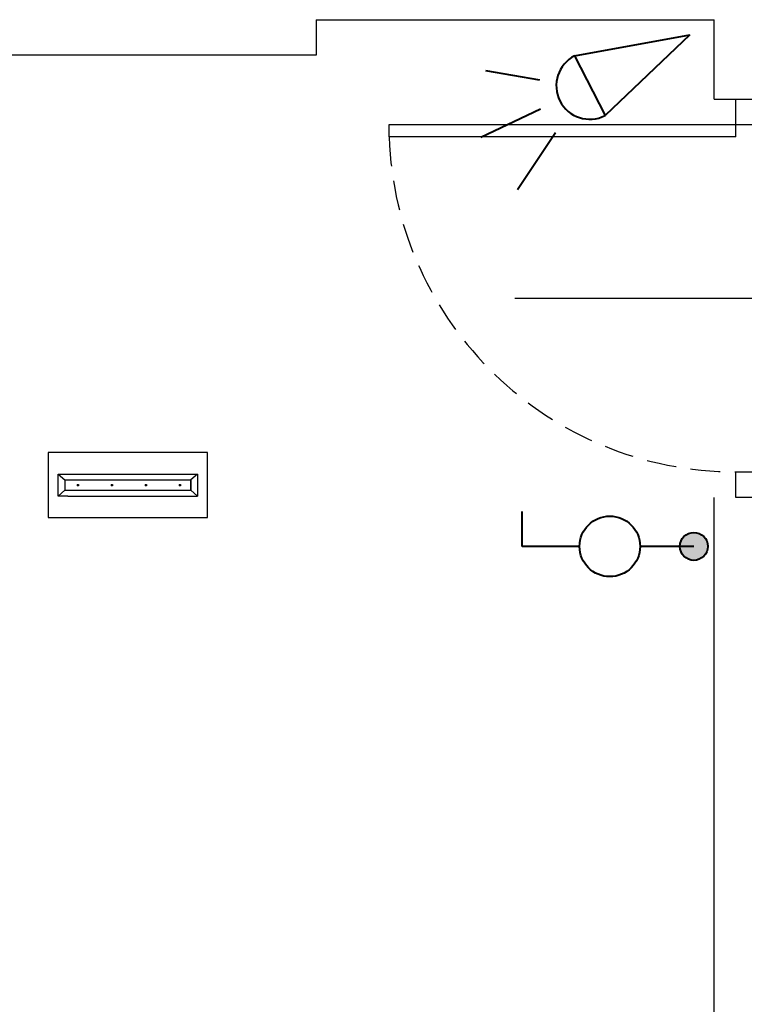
# Model space of a CAD drawing. Header units: millimetres. Extents: x -5941 to 19721, y -9230 to 6433.
# Tile 188 of 204: x 17101 to 17264, y 21 to 244. Entities that reach past the tile are written whole.
import ezdxf
from ezdxf.enums import TextEntityAlignment as Align

# ---------------------------------------------------------------- set-up
doc = ezdxf.new("R2010")
doc.units = ezdxf.units.MM
doc.linetypes.add('DASHED', pattern=[0.75, 0.5, -0.25])
for name, color, linetype in [('A_drzwi', 3, 'Continuous'), ('A_opis stolarki', 3, 'Continuous'), ('A_SC_MUROWANA_DZIAŁOWA', 42, 'Continuous')]:
    doc.layers.add(name, color=color, linetype=linetype)
doc.layers.add('AMATECH_OPRAWY AWARYJNE', color=4, linetype='Continuous', lineweight=30)
doc.layers.add('e', color=1, linetype='Continuous', lineweight=40)
doc.styles.add('dar-styl', font='arial.ttf')

# ---------------------------------------------------------------- blocks, each defined once
blk = doc.blocks.new('*U15')
at = {"color": 0}
for p, q in [((-28.55, -91.5), (-28.55, -94.5)), ((-28.55, -91.5), (59.45, -91.5)), ((59.45, -94.5), (59.45, -91.5)), ((-28.55, -94.5), (59.45, -94.5))]:
    blk.add_line(p, q, dxfattribs=at)
for points in [[(-36.55, -6.5), (-36.55, 0), (-28.55, 0), (-28.55, -6.5)], [(-36.55, -101), (-36.55, -94.5), (-28.55, -94.5), (-28.55, -101)]]:
    blk.add_lwpolyline(points, close=True, dxfattribs=at)
at = {"color": 0, "linetype": 'DASHED', "ltscale": 15}
blk.add_arc((-28.55, -94.5), 88, 1.9536, 90, dxfattribs=at)
at = {"layer": 'A_opis stolarki'}
blk.add_line((-56.09, -50.5), (27.54, -50.5), dxfattribs=at)
at = {"layer": 'A_opis stolarki', "ltscale": 0.5, "style": 'dar-styl', "text_generation_flag": 2}
blk.add_attdef('ODPORNOŚĆ_OGNIOWA', text='', height=15, rotation=85.9367, dxfattribs=at).set_placement((-55.81, -47.55), align=Align.TOP_CENTER)
at = {"layer": 'A_opis stolarki', "ltscale": 0.5, "style": 'dar-styl'}
blk.add_attdef('SYMBOL_DRZWI1', text='', height=14, dxfattribs=at).set_placement((-16.77, -50.5), align=Align.BOTTOM_CENTER)
blk.add_attdef('SYMBOL_DRZWI2', text='', height=14, dxfattribs=at).set_placement((-16.77, -53.5), align=Align.TOP_CENTER)
blk = doc.blocks.new('pozycjonowanie')
at = {"linetype": 'ByBlock'}
blk.add_hatch(color=256, dxfattribs=at).paths.add_polyline_path([(3.15, 0, 1), (-3.15, 0, 1)])
blk.add_circle((0, 0), 3.15, dxfattribs=at)
blk.add_circle((0, 0), 3.15, dxfattribs=at)
blk = doc.blocks.new('*U102')
at = {"layer": 'e', "linetype": 'ByBlock'}
for p, q in [((0, 25.83), (0, 38.79)), ((0, 38.79), (7.9, 38.79)), ((0, 0), (0, 12.15))]:
    blk.add_line(p, q, dxfattribs=at)
blk.add_circle((0, 18.99), 6.84, dxfattribs=at)
at = {"layer": 'e', "rotation": 359.9999999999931}
blk.add_blockref('pozycjonowanie', (0, 0), dxfattribs=at)
blk = doc.blocks.new('*U106')
for points in [[(3071.4, 2177.5), (3431.4, 2177.5), (3431.4, 2324.5), (3431.4, 2324.5)], [(3431.4, 2324.5), (3071.4, 2324.5)], [(3071.4, 2324.5), (3071.4, 2177.5)], [(3093.9, 2226), (3093.9, 2276)], [(3093.9, 2276), (3408.9, 2276)], [(3093.9, 2276), (3108.9, 2262.5), (3108.9, 2239.5), (3093.9, 2226)], [(3408.9, 2276), (3393.9, 2262.5), (3393.9, 2239.5), (3408.9, 2226)], [(3408.9, 2276), (3408.9, 2226)], [(3108.9, 2262.5), (3393.9, 2262.5)], [(3108.9, 2262.5), (3108.9, 2239.5)], [(3108.9, 2239.5), (3393.9, 2239.5), (3393.9, 2262.5)], [(3136.9, 2252.5), (3139.9, 2252.5), (3139.9, 2249.5), (3136.9, 2249.5)], [(3136.9, 2252.5), (3136.9, 2249.5)], [(3213.9, 2252.5), (3216.9, 2252.5), (3216.9, 2249.5), (3213.9, 2249.5)], [(3213.9, 2252.5), (3213.9, 2249.5)], [(3290.9, 2252.5), (3293.9, 2252.5), (3293.9, 2249.5), (3290.9, 2249.5)], [(3290.9, 2252.5), (3290.9, 2249.5)], [(3367.9, 2252.5), (3370.9, 2252.5), (3370.9, 2249.5), (3367.9, 2249.5)], [(3367.9, 2252.5), (3367.9, 2249.5)], [(3116.4, 2226), (3093.9, 2226)], [(3116.4, 2226), (3408.9, 2226)]]:
    blk.add_lwpolyline(points)

msp = doc.modelspace()

# ---------------------------------------------------------------- linework, layer by layer
at = {"layer": 'A_SC_MUROWANA_DZIAŁOWA'}
for p, q in [((17167.628, 244.079), (17167.628, 236.079)), ((17167.628, 236.079), (17064.628, 236.079))]:
    msp.add_line(p, q, dxfattribs=at)
for points in [[(17167.628, 244.079), (17257.628, 244.079)], [(17257.628, 226.079), (17257.628, 244.079)], [(17257.628, 226.079), (17269.628, 226.079)], [(17257.628, -43.921), (17257.628, 136.079)]]:
    msp.add_lwpolyline(points, dxfattribs=at)
at = {"layer": 'e'}
for p, q in [((17226.062, 235.901, 0), (17252.135, 240.676, 0)), ((17252.135, 240.676, 0), (17232.937, 222.399, 0)), ((17226.062, 235.901, 0), (17232.937, 222.399, 0)), ((17218.206, 230.417), (17206.002, 232.526)), ((17218.321, 223.848), (17204.851, 217.438)), ((17221.725, 218.517), (17213.17, 205.616))]:
    msp.add_line(p, q, dxfattribs=at)
msp.add_arc((17229.499, 229.15, 0), 7.576, 116.98462, 296.98462, dxfattribs=at)

# ---------------------------------------------------------------- block references
at = {"layer": 'A_drzwi', "xscale": 0.8910891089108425, "yscale": 0.8910891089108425, "zscale": 0.8910891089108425, "rotation": 180}
msp.add_blockref('*U15', (17237.059, 136.079), dxfattribs=at)
at = {"layer": 'AMATECH_OPRAWY AWARYJNE', "xscale": 0.1, "yscale": 0.1, "zscale": 0.1}
msp.add_blockref('*U106', (16799.905, -86.226, 0), dxfattribs=at)
at = {"layer": 'e', "rotation": 89.99999999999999}
msp.add_blockref('*U102', (17253.011, 125.005, -0.521), dxfattribs=at)

doc.saveas('drawing.dxf')
